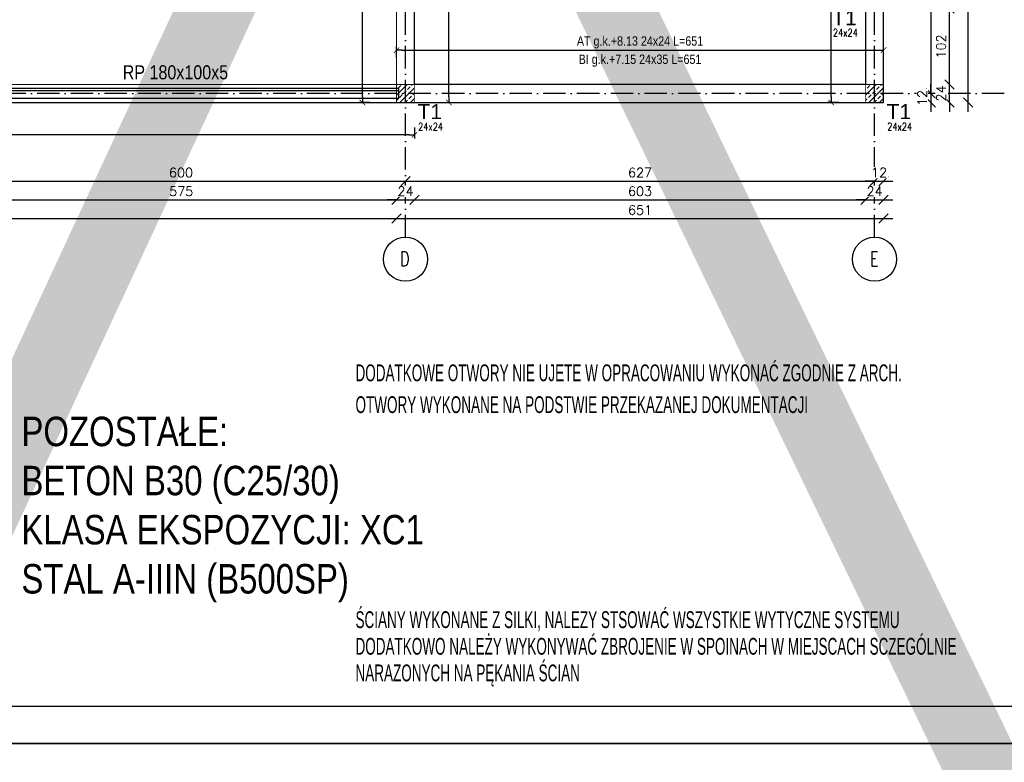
# Model space of a CAD drawing. Header units: millimetres. Extents: x -175722 to -110961, y 52375 to 104640.
# Tile 18 of 146: x -155711 to -154395, y 71110 to 72102. Entities that reach past the tile are written whole.
import ezdxf

# ---------------------------------------------------------------- set-up
doc = ezdxf.new("R2010")
doc.units = ezdxf.units.MM
doc.linetypes.add('ACAD_ISO10W100', pattern=[18, 12, -3, 0, -3])
for name, color, linetype in [('1', 7, 'Continuous'), ('_R - RAMKI', 7, 'Continuous'), ('AS_Balustrady', 53, 'Continuous'), ('AS_Belki', 145, 'Continuous'), ('BA_txg', 3, 'Continuous'), ('H', 8, 'Continuous'), ('OSIE', 4, 'ACAD_ISO10W100')]:
    doc.layers.add(name, color=color, linetype=linetype)
doc.layers.add('A_KONSTRUKCJA', color=170, linetype='Continuous', lineweight=30)
doc.layers.add('K-Opisy', color=3, linetype='Continuous', lineweight=13)
doc.styles.add('Arial', font='arial.ttf', dxfattribs={"height": 90})
doc.styles.add('e-cad_3', font='simplex.shx', dxfattribs={"width": 0.8})
doc.styles.add('ROMANS', font='romans')
doc.styles.add('STYL_R', font='arial.ttf')
doc.styles.add('TAB_Arial_bold', font='arialbd.ttf')
doc.styles.add('Technic', font='technic_.ttf')
doc.dimstyles.new('Architektoniczny200', dxfattribs={"dimscale": 5, "dimtxt": 2.5, "dimasz": 1.5, "dimexe": 1, "dimexo": 2, "dimgap": 0, "dimtad": 0, "dimdec": 1, "dimzin": 9, "dimtxsty": 'Technic', "dimblk": 'Architectural', "dimcen": 1, "dimclrt": 7, "dimaunit": 1, "dimadec": 0, "dimazin": 0, "dimtfac": 1, "dimtdec": 1, "dimtix": 1, "dimtmove": 2, "dimatfit": 3, "dimldrblk": 'DOT', "dimfxl": 0, "dimtvp": 0.769231, "dimtolj": 1, "dimarcsym": 0})
doc.dimstyles.new('AS_DIM_STYLE1', dxfattribs={"dimscale": 5, "dimtxt": 2.5, "dimasz": 1, "dimexe": 1.25, "dimexo": 2, "dimgap": 1, "dimtad": 1, "dimdec": 0, "dimdsep": 46, "dimtxsty": 'ROMANS', "dimblk": 'OBLIQUE', "dimcen": 0, "dimdle": 1, "dimclrd": 8, "dimclre": 8, "dimclrt": 9, "dimadec": 0, "dimazin": 0, "dimtfac": 1, "dimtdec": 0, "dimtmove": 1, "dimatfit": 3, "dimldrblk": 'CLOSEDBLANK', "dimfxl": 0, "dimtolj": 1, "dimtzin": 0, "dimarcsym": 0})

# ---------------------------------------------------------------- blocks, each defined once
blk = doc.blocks.new('d2')
at = {"layer": 'AS_Belki', "linetype": 'Continuous', "ltscale": 0.25}
for p, q in [((-172546.4, 79931.3), (-173128.4, 79931.3)), ((-172546.4, 79928.2), (-173128.4, 79928.2)), ((-172546.4, 79928.2), (-172546.4, 79931.3)), ((-172546.4, 79918.4), (-172546.4, 79928.2)), ((-173128.4, 79918.4), (-172546.4, 79918.4))]:
    blk.add_line(p, q, dxfattribs=at)
blk = doc.blocks.new('Architectural')
blk.add_line((-1, 0), (0, 0))
at = {"color": 7, "linetype": 'ByBlock', "const_width": 0.15}
blk.add_lwpolyline([(-0.5, -0.5), (0.5, 0.5)], dxfattribs=at)
blk = doc.blocks.new('*D46')
at = {"layer": 'AS_Balustrady', "color": 0, "linetype": 'Continuous', "lineweight": -2, "ltscale": 0.25, "transparency": 16777216}
for p, q in [((-154616.1, 73742.8), (-154631.1, 73742.8)), ((-154626.1, 71999.3), (-154626.1, 73735.3)), ((-154616.1, 71991.8), (-154631.1, 71991.8))]:
    blk.add_line(p, q, dxfattribs=at)
at = {"layer": 'Defpoints', "color": 0, "linetype": 'Continuous', "ltscale": 0.25, "transparency": 16777216}
for p in [(-154626.1, 73742.8), (-154556.1, 73742.8), (-154556.1, 71991.8)]:
    blk.add_point(p, dxfattribs=at)
at = {"layer": 'AS_Balustrady', "color": 0, "linetype": 'Continuous', "lineweight": -2, "ltscale": 0.25, "transparency": 16777216, "xscale": 7.5, "yscale": 7.5, "zscale": 7.5}
for p, rotation in [((-154626.1, 73742.8), 90), ((-154626.1, 71991.8), 270)]:
    blk.add_blockref('Architectural', p, dxfattribs=dict(at, rotation=rotation))
at = {"layer": 'AS_Balustrady', "color": 7, "linetype": 'Continuous', "ltscale": 0.25, "transparency": 16777216, "insert": (-154645.8, 72900.8), "char_height": 12.5, "attachment_point": 5, "rotation": 90, "style": 'Technic'}
blk.add_mtext('\\A1;BI g.k.+7.15 24x35 L=1751', dxfattribs=at)
blk = doc.blocks.new('_Dot')
at = {"color": 0, "linetype": 'ByBlock', "lineweight": -2}
blk.add_line((-0.5, 0), (-1, 0), dxfattribs=at)
at = {"color": 0, "linetype": 'ByBlock', "const_width": 0.5}
blk.add_lwpolyline([(-0.25, 0, 1), (0.25, 0, 1)], format="xyb", close=True, dxfattribs=at)
blk = doc.blocks.new('*D36')
at = {"layer": 'AS_Balustrady', "color": 0, "linetype": 'Continuous', "lineweight": -2, "ltscale": 0.25, "transparency": 16777216}
for p, q in [((-155147.1, 73742.8), (-155132.1, 73742.8)), ((-155137.1, 71999.3), (-155137.1, 73735.3)), ((-155147.1, 71991.8), (-155132.1, 71991.8))]:
    blk.add_line(p, q, dxfattribs=at)
at = {"layer": 'Defpoints', "color": 0, "linetype": 'Continuous', "ltscale": 0.25, "transparency": 16777216}
for p in [(-155207.1, 73742.8), (-155137.1, 73742.8), (-155207.1, 71991.8)]:
    blk.add_point(p, dxfattribs=at)
at = {"layer": 'AS_Balustrady', "color": 0, "linetype": 'Continuous', "lineweight": -2, "ltscale": 0.25, "transparency": 16777216, "xscale": 7.5, "yscale": 7.5, "zscale": 7.5}
for p, rotation in [((-155137.1, 73742.8), 90), ((-155137.1, 71991.8), 270)]:
    blk.add_blockref('Architectural', p, dxfattribs=dict(at, rotation=rotation))
at = {"layer": 'AS_Balustrady', "color": 7, "linetype": 'Continuous', "ltscale": 0.25, "transparency": 16777216, "insert": (-155117.4, 72900.8), "char_height": 12.5, "attachment_point": 5, "rotation": 90, "style": 'Technic'}
blk.add_mtext('\\A1;BI g.k.+7.15 24x35 L=1751', dxfattribs=at)
blk = doc.blocks.new('*D38')
at = {"layer": 'AS_Balustrady', "color": 0, "linetype": 'Continuous', "lineweight": -2, "ltscale": 0.25, "transparency": 16777216}
for p, q in [((-155207.1, 72051.8), (-155207.1, 72066.8)), ((-154556.1, 72051.8), (-154556.1, 72066.8)), ((-155199.6, 72061.8), (-154563.6, 72061.8))]:
    blk.add_line(p, q, dxfattribs=at)
at = {"layer": 'Defpoints', "color": 0, "linetype": 'Continuous', "ltscale": 0.25, "transparency": 16777216}
for p in [(-154556.1, 72061.8), (-155207.1, 71991.8), (-154556.1, 71991.8)]:
    blk.add_point(p, dxfattribs=at)
at = {"layer": 'AS_Balustrady', "color": 0, "linetype": 'Continuous', "lineweight": -2, "ltscale": 0.25, "transparency": 16777216, "xscale": 7.5, "yscale": 7.5, "zscale": 7.5, "rotation": 180}
blk.add_blockref('Architectural', (-155207.1, 72061.8), dxfattribs=at)
at = {"layer": 'AS_Balustrady', "color": 0, "linetype": 'Continuous', "lineweight": -2, "ltscale": 0.25, "transparency": 16777216, "xscale": 7.5, "yscale": 7.5, "zscale": 7.5}
blk.add_blockref('Architectural', (-154556.1, 72061.8), dxfattribs=at)
at = {"layer": 'AS_Balustrady', "color": 7, "linetype": 'Continuous', "ltscale": 0.25, "transparency": 16777216, "insert": (-154881.6, 72047.7), "char_height": 12.5, "attachment_point": 5, "style": 'Technic'}
blk.add_mtext('\\A1;BI g.k.+7.15 24x35 L=651', dxfattribs=at)
blk = doc.blocks.new('_Oblique')
at = {"color": 0, "linetype": 'ByBlock', "lineweight": -2}
blk.add_line((-0.5, -0.5), (0.5, 0.5), dxfattribs=at)
blk = doc.blocks.new('*D116')
at = {"layer": '_R - RAMKI', "color": 8, "lineweight": -2, "transparency": 16777216}
blk.add_line((-157019.6, 71836.8), (-155194.6, 71836.8), dxfattribs=at)
at = {"layer": 'Defpoints', "color": 0, "transparency": 16777216}
for p in [(-157007.1, 71991.8), (-155207.1, 71991.8), (-155207.1, 71836.8)]:
    blk.add_point(p, dxfattribs=at)
at = {"layer": '_R - RAMKI', "color": 8, "lineweight": -2, "transparency": 16777216, "xscale": 12.5, "yscale": 12.5, "zscale": 12.5, "rotation": 180}
blk.add_blockref('_Oblique', (-157007.1, 71836.8), dxfattribs=at)
at = {"layer": '_R - RAMKI', "color": 8, "lineweight": -2, "transparency": 16777216, "xscale": 12.5, "yscale": 12.5, "zscale": 12.5}
blk.add_blockref('_Oblique', (-155207.1, 71836.8), dxfattribs=at)
at = {"layer": '_R - RAMKI', "color": 9, "transparency": 16777216, "insert": (-156107.1, 71848.1), "char_height": 12.5, "attachment_point": 5, "style": 'ROMANS', "bg_fill": 3, "box_fill_scale": 1.1, "bg_fill_color": 256, "bg_fill_true_color": 13158600, "bg_fill_transparency": 0}
blk.add_mtext('\\A1;1800', dxfattribs=at)
blk = doc.blocks.new('_ClosedBlank')
at = {"color": 0, "linetype": 'ByBlock', "lineweight": -2}
for p, q in [((-1, 0.17), (0, 0)), ((-1, 0.17), (-1, -0.17)), ((0, 0), (-1, -0.17))]:
    blk.add_line(p, q, dxfattribs=at)
blk = doc.blocks.new('*D117')
at = {"layer": '_R - RAMKI', "color": 8, "lineweight": -2, "transparency": 16777216}
blk.add_line((-155219.6, 71836.8), (-154543.6, 71836.8), dxfattribs=at)
at = {"layer": 'Defpoints', "color": 0, "transparency": 16777216}
for p in [(-155207.1, 71991.8), (-154556.1, 71991.8), (-154556.1, 71836.8)]:
    blk.add_point(p, dxfattribs=at)
at = {"layer": '_R - RAMKI', "color": 8, "lineweight": -2, "transparency": 16777216, "xscale": 12.5, "yscale": 12.5, "zscale": 12.5, "rotation": 180}
blk.add_blockref('_Oblique', (-155207.1, 71836.8), dxfattribs=at)
at = {"layer": '_R - RAMKI', "color": 8, "lineweight": -2, "transparency": 16777216, "xscale": 12.5, "yscale": 12.5, "zscale": 12.5}
blk.add_blockref('_Oblique', (-154556.1, 71836.8), dxfattribs=at)
at = {"layer": '_R - RAMKI', "color": 9, "transparency": 16777216, "insert": (-154881.6, 71848.1), "char_height": 12.5, "attachment_point": 5, "style": 'ROMANS', "bg_fill": 3, "box_fill_scale": 1.1, "bg_fill_color": 256, "bg_fill_true_color": 13158600, "bg_fill_transparency": 0}
blk.add_mtext('\\A1;651', dxfattribs=at)
blk = doc.blocks.new('*D123')
at = {"layer": '_R - RAMKI', "color": 8, "lineweight": -2, "transparency": 16777216}
blk.add_line((-155795.1, 71861.8), (-155194.6, 71861.8), dxfattribs=at)
at = {"layer": 'Defpoints', "color": 0, "transparency": 16777216}
for p in [(-155782.6, 71991.8), (-155207.1, 71991.8), (-155207.1, 71861.8)]:
    blk.add_point(p, dxfattribs=at)
at = {"layer": '_R - RAMKI', "color": 8, "lineweight": -2, "transparency": 16777216, "xscale": 12.5, "yscale": 12.5, "zscale": 12.5, "rotation": 180}
blk.add_blockref('_Oblique', (-155782.6, 71861.8), dxfattribs=at)
at = {"layer": '_R - RAMKI', "color": 8, "lineweight": -2, "transparency": 16777216, "xscale": 12.5, "yscale": 12.5, "zscale": 12.5}
blk.add_blockref('_Oblique', (-155207.1, 71861.8), dxfattribs=at)
at = {"layer": '_R - RAMKI', "color": 9, "transparency": 16777216, "insert": (-155494.8, 71873.1), "char_height": 12.5, "attachment_point": 5, "style": 'ROMANS', "bg_fill": 3, "box_fill_scale": 1.1, "bg_fill_color": 256, "bg_fill_true_color": 13158600, "bg_fill_transparency": 0}
blk.add_mtext('\\A1;575', dxfattribs=at)
blk = doc.blocks.new('*D124')
at = {"layer": '_R - RAMKI', "color": 8, "lineweight": -2, "transparency": 16777216}
for p, q in [((-155207.1, 71861.8), (-155219.6, 71861.8)), ((-155207.1, 71861.8), (-155183.1, 71861.8)), ((-155183.1, 71861.8), (-155170.6, 71861.8))]:
    blk.add_line(p, q, dxfattribs=at)
at = {"layer": 'Defpoints', "color": 0, "transparency": 16777216}
for p in [(-155207.1, 71991.8), (-155183.1, 71991.8)]:
    blk.add_point(p, dxfattribs=at)
at = {"layer": '_R - RAMKI', "color": 8, "lineweight": -2, "transparency": 16777216, "xscale": 12.5, "yscale": 12.5, "zscale": 12.5}
blk.add_blockref('_Oblique', (-155207.1, 71861.8), dxfattribs=at)
at = {"layer": '_R - RAMKI', "color": 8, "lineweight": -2, "transparency": 16777216, "xscale": 12.5, "yscale": 12.5, "zscale": 12.5, "rotation": 180}
blk.add_blockref('_Oblique', (-155183.1, 71861.8), dxfattribs=at)
at = {"layer": '_R - RAMKI', "color": 9, "transparency": 16777216, "insert": (-155195.1, 71873.1), "char_height": 12.5, "attachment_point": 5, "style": 'ROMANS', "bg_fill": 3, "box_fill_scale": 1.1, "bg_fill_color": 256, "bg_fill_true_color": 13158600, "bg_fill_transparency": 0}
blk.add_mtext('\\A1;24', dxfattribs=at)
at = {"layer": 'Defpoints', "color": 0, "transparency": 16777216}
blk.add_point((-155183.1, 71861.8), dxfattribs=at)
blk = doc.blocks.new('*D125')
at = {"layer": '_R - RAMKI', "color": 8, "lineweight": -2, "transparency": 16777216}
blk.add_line((-155195.6, 71861.8), (-154567.6, 71861.8), dxfattribs=at)
at = {"layer": 'Defpoints', "color": 0, "transparency": 16777216}
for p in [(-155183.1, 71991.8), (-154580.1, 71991.8), (-154580.1, 71861.8)]:
    blk.add_point(p, dxfattribs=at)
at = {"layer": '_R - RAMKI', "color": 8, "lineweight": -2, "transparency": 16777216, "xscale": 12.5, "yscale": 12.5, "zscale": 12.5, "rotation": 180}
blk.add_blockref('_Oblique', (-155183.1, 71861.8), dxfattribs=at)
at = {"layer": '_R - RAMKI', "color": 8, "lineweight": -2, "transparency": 16777216, "xscale": 12.5, "yscale": 12.5, "zscale": 12.5}
blk.add_blockref('_Oblique', (-154580.1, 71861.8), dxfattribs=at)
at = {"layer": '_R - RAMKI', "color": 9, "transparency": 16777216, "insert": (-154881.6, 71873.1), "char_height": 12.5, "attachment_point": 5, "style": 'ROMANS', "bg_fill": 3, "box_fill_scale": 1.1, "bg_fill_color": 256, "bg_fill_true_color": 13158600, "bg_fill_transparency": 0}
blk.add_mtext('\\A1;603', dxfattribs=at)
blk = doc.blocks.new('*D126')
at = {"layer": '_R - RAMKI', "color": 8, "lineweight": -2, "transparency": 16777216}
for p, q in [((-154580.1, 71861.8), (-154592.6, 71861.8)), ((-154580.1, 71861.8), (-154556.1, 71861.8)), ((-154556.1, 71861.8), (-154543.6, 71861.8))]:
    blk.add_line(p, q, dxfattribs=at)
at = {"layer": 'Defpoints', "color": 0, "transparency": 16777216}
for p in [(-154580.1, 71991.8), (-154556.1, 71991.8)]:
    blk.add_point(p, dxfattribs=at)
at = {"layer": '_R - RAMKI', "color": 8, "lineweight": -2, "transparency": 16777216, "xscale": 12.5, "yscale": 12.5, "zscale": 12.5}
blk.add_blockref('_Oblique', (-154580.1, 71861.8), dxfattribs=at)
at = {"layer": '_R - RAMKI', "color": 8, "lineweight": -2, "transparency": 16777216, "xscale": 12.5, "yscale": 12.5, "zscale": 12.5, "rotation": 180}
blk.add_blockref('_Oblique', (-154556.1, 71861.8), dxfattribs=at)
at = {"layer": '_R - RAMKI', "color": 9, "transparency": 16777216, "insert": (-154568.1, 71873.1), "char_height": 12.5, "attachment_point": 5, "style": 'ROMANS', "bg_fill": 3, "box_fill_scale": 1.1, "bg_fill_color": 256, "bg_fill_true_color": 13158600, "bg_fill_transparency": 0}
blk.add_mtext('\\A1;24', dxfattribs=at)
at = {"layer": 'Defpoints', "color": 0, "transparency": 16777216}
blk.add_point((-154556.1, 71861.8), dxfattribs=at)
blk = doc.blocks.new('*D130')
at = {"layer": '_R - RAMKI', "color": 8, "lineweight": -2, "transparency": 16777216}
blk.add_line((-155807.6, 71886.8), (-155182.6, 71886.8), dxfattribs=at)
at = {"layer": 'Defpoints', "color": 0, "transparency": 16777216}
for p in [(-155795.1, 72003.8), (-155195.1, 72003.8), (-155195.1, 71886.8)]:
    blk.add_point(p, dxfattribs=at)
at = {"layer": '_R - RAMKI', "color": 8, "lineweight": -2, "transparency": 16777216, "xscale": 12.5, "yscale": 12.5, "zscale": 12.5, "rotation": 180}
blk.add_blockref('_Oblique', (-155795.1, 71886.8), dxfattribs=at)
at = {"layer": '_R - RAMKI', "color": 8, "lineweight": -2, "transparency": 16777216, "xscale": 12.5, "yscale": 12.5, "zscale": 12.5}
blk.add_blockref('_Oblique', (-155195.1, 71886.8), dxfattribs=at)
at = {"layer": '_R - RAMKI', "color": 9, "transparency": 16777216, "insert": (-155495.1, 71898.1), "char_height": 12.5, "attachment_point": 5, "style": 'ROMANS', "bg_fill": 3, "box_fill_scale": 1.1, "bg_fill_color": 256, "bg_fill_true_color": 13158600, "bg_fill_transparency": 0}
blk.add_mtext('\\A1;600', dxfattribs=at)
blk = doc.blocks.new('*D131')
at = {"layer": '_R - RAMKI', "color": 8, "lineweight": -2, "transparency": 16777216}
blk.add_line((-155207.6, 71886.8), (-154555.6, 71886.8), dxfattribs=at)
at = {"layer": 'Defpoints', "color": 0, "transparency": 16777216}
for p in [(-155195.1, 72003.8), (-154568.1, 72003.8), (-154568.1, 71886.8)]:
    blk.add_point(p, dxfattribs=at)
at = {"layer": '_R - RAMKI', "color": 8, "lineweight": -2, "transparency": 16777216, "xscale": 12.5, "yscale": 12.5, "zscale": 12.5, "rotation": 180}
blk.add_blockref('_Oblique', (-155195.1, 71886.8), dxfattribs=at)
at = {"layer": '_R - RAMKI', "color": 8, "lineweight": -2, "transparency": 16777216, "xscale": 12.5, "yscale": 12.5, "zscale": 12.5}
blk.add_blockref('_Oblique', (-154568.1, 71886.8), dxfattribs=at)
at = {"layer": '_R - RAMKI', "color": 9, "transparency": 16777216, "insert": (-154881.6, 71898.1), "char_height": 12.5, "attachment_point": 5, "style": 'ROMANS', "bg_fill": 3, "box_fill_scale": 1.1, "bg_fill_color": 256, "bg_fill_true_color": 13158600, "bg_fill_transparency": 0}
blk.add_mtext('\\A1;627', dxfattribs=at)
blk = doc.blocks.new('*D132')
at = {"layer": '_R - RAMKI', "color": 8, "lineweight": -2, "transparency": 16777216}
for p, q in [((-154568.1, 71886.8), (-154580.6, 71886.8)), ((-154568.1, 71886.8), (-154556.1, 71886.8)), ((-154556.1, 71886.8), (-154543.6, 71886.8))]:
    blk.add_line(p, q, dxfattribs=at)
at = {"layer": 'Defpoints', "color": 0, "transparency": 16777216}
for p in [(-154568.1, 72003.8), (-154556.1, 71991.8)]:
    blk.add_point(p, dxfattribs=at)
at = {"layer": '_R - RAMKI', "color": 8, "lineweight": -2, "transparency": 16777216, "xscale": 12.5, "yscale": 12.5, "zscale": 12.5}
blk.add_blockref('_Oblique', (-154568.1, 71886.8), dxfattribs=at)
at = {"layer": '_R - RAMKI', "color": 8, "lineweight": -2, "transparency": 16777216, "xscale": 12.5, "yscale": 12.5, "zscale": 12.5, "rotation": 180}
blk.add_blockref('_Oblique', (-154556.1, 71886.8), dxfattribs=at)
at = {"layer": '_R - RAMKI', "color": 9, "transparency": 16777216, "insert": (-154562.1, 71898.1), "char_height": 12.5, "attachment_point": 5, "style": 'ROMANS', "bg_fill": 3, "box_fill_scale": 1.1, "bg_fill_color": 256, "bg_fill_true_color": 13158600, "bg_fill_transparency": 0}
blk.add_mtext('\\A1;12', dxfattribs=at)
at = {"layer": 'Defpoints', "color": 0, "transparency": 16777216}
blk.add_point((-154556.1, 71886.8), dxfattribs=at)
blk = doc.blocks.new('*D133')
at = {"layer": '_R - RAMKI', "color": 8, "lineweight": -2, "transparency": 16777216}
blk.add_line((-154443.1, 71979.3), (-154443.1, 73755.3), dxfattribs=at)
at = {"layer": 'Defpoints', "color": 0, "transparency": 16777216}
for p in [(-154556.1, 73742.8), (-154443.1, 73742.8), (-154556.1, 71991.8)]:
    blk.add_point(p, dxfattribs=at)
at = {"layer": '_R - RAMKI', "color": 8, "lineweight": -2, "transparency": 16777216, "xscale": 12.5, "yscale": 12.5, "zscale": 12.5}
for p, rotation in [((-154443.1, 73742.8), 90), ((-154443.1, 71991.8), 270)]:
    blk.add_blockref('_Oblique', p, dxfattribs=dict(at, rotation=rotation))
at = {"layer": '_R - RAMKI', "color": 9, "transparency": 16777216, "insert": (-154454.3, 72867.3), "char_height": 12.5, "attachment_point": 5, "rotation": 90, "style": 'ROMANS', "bg_fill": 3, "box_fill_scale": 1.1, "bg_fill_color": 256, "bg_fill_true_color": 13158600, "bg_fill_transparency": 0}
blk.add_mtext('\\A1;1751', dxfattribs=at)
blk = doc.blocks.new('*D134')
at = {"layer": '_R - RAMKI', "color": 8, "lineweight": -2, "transparency": 16777216}
for p, q in [((-154468.1, 72015.8), (-154468.1, 72028.3)), ((-154468.1, 71991.8), (-154468.1, 72015.8)), ((-154468.1, 71991.8), (-154468.1, 71979.3))]:
    blk.add_line(p, q, dxfattribs=at)
at = {"layer": 'Defpoints', "color": 0, "transparency": 16777216}
for p in [(-154556.1, 72015.8), (-154556.1, 71991.8)]:
    blk.add_point(p, dxfattribs=at)
at = {"layer": '_R - RAMKI', "color": 8, "lineweight": -2, "transparency": 16777216, "xscale": 12.5, "yscale": 12.5, "zscale": 12.5}
for p, rotation in [((-154468.1, 72015.8), 270), ((-154468.1, 71991.8), 90)]:
    blk.add_blockref('_Oblique', p, dxfattribs=dict(at, rotation=rotation))
at = {"layer": '_R - RAMKI', "color": 9, "transparency": 16777216, "insert": (-154479.3, 72003.8), "char_height": 12.5, "attachment_point": 5, "rotation": 90, "style": 'ROMANS', "bg_fill": 3, "box_fill_scale": 1.1, "bg_fill_color": 256, "bg_fill_true_color": 13158600, "bg_fill_transparency": 0}
blk.add_mtext('\\A1;24', dxfattribs=at)
at = {"layer": 'Defpoints', "color": 0, "transparency": 16777216}
blk.add_point((-154468.1, 72015.8), dxfattribs=at)
blk = doc.blocks.new('*D135')
at = {"layer": '_R - RAMKI', "color": 8, "lineweight": -2, "transparency": 16777216}
blk.add_line((-154468.1, 72003.3), (-154468.1, 72129.8), dxfattribs=at)
at = {"layer": 'Defpoints', "color": 0, "transparency": 16777216}
for p in [(-154556.1, 72117.3), (-154468.1, 72117.3), (-154556.1, 72015.8)]:
    blk.add_point(p, dxfattribs=at)
at = {"layer": '_R - RAMKI', "color": 8, "lineweight": -2, "transparency": 16777216, "xscale": 12.5, "yscale": 12.5, "zscale": 12.5}
for p, rotation in [((-154468.1, 72117.3), 90), ((-154468.1, 72015.8), 270)]:
    blk.add_blockref('_Oblique', p, dxfattribs=dict(at, rotation=rotation))
at = {"layer": '_R - RAMKI', "color": 9, "transparency": 16777216, "insert": (-154479.3, 72066.6), "char_height": 12.5, "attachment_point": 5, "rotation": 90, "style": 'ROMANS', "bg_fill": 3, "box_fill_scale": 1.1, "bg_fill_color": 256, "bg_fill_true_color": 13158600, "bg_fill_transparency": 0}
blk.add_mtext('\\A1;102', dxfattribs=at)
blk = doc.blocks.new('*D154')
at = {"layer": '_R - RAMKI', "color": 8, "lineweight": -2, "transparency": 16777216}
blk.add_line((-154493.1, 72592), (-154493.1, 71991.3), dxfattribs=at)
at = {"layer": 'Defpoints', "color": 0, "transparency": 16777216}
for p in [(-154568.1, 72579.5), (-154568.1, 72003.8), (-154493.1, 72003.8)]:
    blk.add_point(p, dxfattribs=at)
at = {"layer": '_R - RAMKI', "color": 8, "lineweight": -2, "transparency": 16777216, "xscale": 12.5, "yscale": 12.5, "zscale": 12.5}
for p, rotation in [((-154493.1, 72579.5), 90), ((-154493.1, 72003.8), 270)]:
    blk.add_blockref('_Oblique', p, dxfattribs=dict(at, rotation=rotation))
at = {"layer": '_R - RAMKI', "color": 9, "transparency": 16777216, "insert": (-154504.3, 72291.7), "char_height": 12.5, "attachment_point": 5, "rotation": 90, "style": 'ROMANS', "bg_fill": 3, "box_fill_scale": 1.1, "bg_fill_color": 256, "bg_fill_true_color": 13158600, "bg_fill_transparency": 0}
blk.add_mtext('\\A1;576', dxfattribs=at)
blk = doc.blocks.new('*D155')
at = {"layer": '_R - RAMKI', "color": 8, "lineweight": -2, "transparency": 16777216}
for p, q in [((-154493.1, 72003.8), (-154493.1, 72016.3)), ((-154493.1, 72003.8), (-154493.1, 71991.8)), ((-154493.1, 71991.8), (-154493.1, 71979.3))]:
    blk.add_line(p, q, dxfattribs=at)
at = {"layer": 'Defpoints', "color": 0, "transparency": 16777216}
for p in [(-154568.1, 72003.8), (-154556.1, 71991.8)]:
    blk.add_point(p, dxfattribs=at)
at = {"layer": '_R - RAMKI', "color": 8, "lineweight": -2, "transparency": 16777216, "xscale": 12.5, "yscale": 12.5, "zscale": 12.5}
for p, rotation in [((-154493.1, 72003.8), 270), ((-154493.1, 71991.8), 90)]:
    blk.add_blockref('_Oblique', p, dxfattribs=dict(at, rotation=rotation))
at = {"layer": '_R - RAMKI', "color": 9, "transparency": 16777216, "insert": (-154504.3, 71997.8), "char_height": 12.5, "attachment_point": 5, "rotation": 90, "style": 'ROMANS', "bg_fill": 3, "box_fill_scale": 1.1, "bg_fill_color": 256, "bg_fill_true_color": 13158600, "bg_fill_transparency": 0}
blk.add_mtext('\\A1;12', dxfattribs=at)
at = {"layer": 'Defpoints', "color": 0, "transparency": 16777216}
blk.add_point((-154493.1, 71991.8), dxfattribs=at)
blk = doc.blocks.new('*D156')
at = {"layer": 'AS_Balustrady', "color": 0, "linetype": 'Continuous', "lineweight": -2, "ltscale": 0.25, "transparency": 16777216}
for p, q in [((-157007.1, 71958.6), (-157007.1, 71943.6)), ((-155190.6, 71948.6), (-156999.6, 71948.6)), ((-155183.1, 71958.6), (-155183.1, 71943.6))]:
    blk.add_line(p, q, dxfattribs=at)
at = {"layer": 'Defpoints', "color": 0, "linetype": 'Continuous', "ltscale": 0.25, "transparency": 16777216}
for p in [(-157007.1, 72018.6), (-155183.1, 72018.6), (-157007.1, 71948.6)]:
    blk.add_point(p, dxfattribs=at)
at = {"layer": 'AS_Balustrady', "color": 0, "linetype": 'Continuous', "lineweight": -2, "ltscale": 0.25, "transparency": 16777216, "xscale": 7.5, "yscale": 7.5, "zscale": 7.5, "rotation": 180}
blk.add_blockref('Architectural', (-157007.1, 71948.6), dxfattribs=at)
at = {"layer": 'AS_Balustrady', "color": 0, "linetype": 'Continuous', "lineweight": -2, "ltscale": 0.25, "transparency": 16777216, "xscale": 7.5, "yscale": 7.5, "zscale": 7.5}
blk.add_blockref('Architectural', (-155183.1, 71948.6), dxfattribs=at)
at = {"layer": 'AS_Balustrady', "color": 7, "linetype": 'Continuous', "ltscale": 0.25, "transparency": 16777216, "insert": (-156088.8, 71962.7), "char_height": 12.5, "attachment_point": 5, "style": 'Technic'}
blk.add_mtext('\\A1;BI g.k.+3.50 24x35 L=1824', dxfattribs=at)
blk = doc.blocks.new('*D159')
at = {"layer": 'AS_Balustrady', "color": 0, "linetype": 'Continuous', "lineweight": -2, "ltscale": 0.25, "transparency": 16777216}
for p, q in [((-155242.6, 73742.9), (-155257.6, 73742.9)), ((-155252.6, 71999.3), (-155252.6, 73735.4)), ((-155242.6, 71991.8), (-155257.6, 71991.8))]:
    blk.add_line(p, q, dxfattribs=at)
at = {"layer": 'Defpoints', "color": 0, "linetype": 'Continuous', "ltscale": 0.25, "transparency": 16777216}
for p in [(-155252.6, 73742.9), (-155182.6, 73742.9), (-155182.6, 71991.8)]:
    blk.add_point(p, dxfattribs=at)
at = {"layer": 'AS_Balustrady', "color": 0, "linetype": 'Continuous', "lineweight": -2, "ltscale": 0.25, "transparency": 16777216, "xscale": 7.5, "yscale": 7.5, "zscale": 7.5}
for p, rotation in [((-155252.6, 73742.9), 90), ((-155252.6, 71991.8), 270)]:
    blk.add_blockref('Architectural', p, dxfattribs=dict(at, rotation=rotation))
at = {"layer": 'AS_Balustrady', "color": 7, "linetype": 'Continuous', "ltscale": 0.25, "transparency": 16777216, "insert": (-155272.3, 72900.8), "char_height": 12.5, "attachment_point": 5, "rotation": 90, "style": 'Technic'}
blk.add_mtext('\\A1;BI g.k.od+5.97 do+7.51(w kalenicy) 24x35 L=1751', dxfattribs=at)

msp = doc.modelspace()

# ---------------------------------------------------------------- hatches: boundary and pattern name
at = {"layer": 'AS_Balustrady', "linetype": 'Continuous', "ltscale": 0.25}
h = msp.add_hatch(dxfattribs=at)
h.set_pattern_fill('ANSI33', color=256, scale=40, style=0)
h.set_pattern_definition([(45, (-166539.794, 93223.999), (-7.071068, 7.071068), []), (45, (-166532.723, 93223.999), (-7.071068, 7.071068), [5, -2.5])])
h.paths.add_polyline_path([(-155207.08858, 72015.83432), (-155183.08858, 72015.83432), (-155183.08858, 71991.83432), (-155207.08858, 71991.83432)])
h = msp.add_hatch(dxfattribs=at)
h.set_pattern_fill('ANSI33', color=256, scale=40, style=0)
h.set_pattern_definition([(45, (-165912.794, 93223.999), (-7.071068, 7.071068), []), (45, (-165905.723, 93223.999), (-7.071068, 7.071068), [5, -2.5])])
h.paths.add_polyline_path([(-154580.08858, 72015.83432), (-154556.08858, 72015.83432), (-154556.08858, 71991.83432), (-154580.08858, 71991.83432)])

# ---------------------------------------------------------------- linework, layer by layer
at = {"color": 8}
msp.add_lwpolyline([(-155171.58858, 73718.83432), (-155171.58858, 73742.83432), (-157007.08858, 73742.83432), (-157007.08858, 71991.83432), (-154556.08858, 71991.83432), (-154556.08858, 72141.33432), (-154580.08858, 72141.33432), (-154580.08858, 72015.83432), (-155183.08858, 72015.83432), (-155183.08858, 73381.83432), (-155171.58858, 73381.83432), (-155171.58858, 73405.83432), (-155183.08858, 73405.83432), (-155183.08858, 73718.83432), (-155171.58858, 73718.83432)], dxfattribs=at)
at = {"layer": '1', "color": 32}
for points in [[(-157309.65197, 71135.05579), (-153109.65197, 71135.05579), (-153109.65197, 74105.05579), (-157309.65197, 74105.05579)], [(-157259.65197, 71185.05579), (-153159.65197, 71185.05579), (-153159.65197, 74055.05579), (-157259.65197, 74055.05579)], [(-157309.65197, 68165.05579), (-153109.65197, 68165.05579), (-153109.65197, 71135.05579), (-157309.65197, 71135.05579)]]:
    msp.add_lwpolyline(points, close=True, dxfattribs=at)
at = {"layer": 'A_KONSTRUKCJA', "color": 1, "const_width": 1}
msp.add_lwpolyline([(-155207.08858, 73742.83432), (-157007.08858, 73742.83432), (-157007.08858, 71991.83432), (-155207.08858, 71991.83432)], dxfattribs=at)
for points in [[(-154556.08858, 71991.83432), (-155207.08858, 71991.83432), (-155207.08858, 73742.83432), (-154556.08858, 73742.83432)], [(-155207.08858, 72015.83432), (-156983.08858, 72015.83432), (-156983.08858, 73718.83432), (-155207.08858, 73718.83432)]]:
    msp.add_lwpolyline(points, close=True, dxfattribs=at)
at = {"layer": 'AS_Balustrady', "linetype": 'Continuous', "ltscale": 0.25, "const_width": 1}
for points in [[(-155207.08858, 71991.83432), (-155183.08858, 71991.83432), (-155183.08858, 72015.83432), (-155207.08858, 72015.83432)], [(-154580.08858, 71991.83432), (-154556.08858, 71991.83432), (-154556.08858, 72015.83432), (-154580.08858, 72015.83432)]]:
    msp.add_lwpolyline(points, close=True, dxfattribs=at)
at = {"layer": 'H', "color": 142, "linetype": 'ByBlock', "ltscale": 0.1}
for centre in [(-155195.08858, 71782.37986), (-154568.08858, 71782.37986)]:
    msp.add_circle(centre, 29.45441, dxfattribs=at)
at = {"layer": 'OSIE', "ltscale": 2.5}
for p, q in [((-155195.08858, 71811.83427), (-155195.08858, 73922.83436)), ((-154568.08858, 71811.83427), (-154568.08858, 73922.83436)), ((-154394.71181, 72003.83432), (-157187.08858, 72003.83432))]:
    msp.add_line(p, q, dxfattribs=at)

# ---------------------------------------------------------------- block references
msp.add_blockref('d2', (17342.3453, -7920.94274))

# ---------------------------------------------------------------- texts
at = {"layer": 'AS_Balustrady', "linetype": 'Continuous', "ltscale": 0.25, "style": 'Arial'}
msp.add_text('T1', height=20, dxfattribs=at).set_placement((-154624.56238, 72095.06293))
at = {"layer": 'AS_Balustrady', "linetype": 'Continuous', "ltscale": 0.25, "style": 'e-cad_3', "width": 0.8}
msp.add_text('24x24', height=10, dxfattribs=at).set_placement((-154623.78238, 72080.06293))
at = {"layer": 'AS_Balustrady', "color": 7, "style": 'Technic'}
msp.add_text('RP 180x100x5', height=18.75, dxfattribs=at).set_placement((-155572.99079, 72022.76761))
at = {"layer": 'AS_Balustrady', "color": 7, "linetype": 'Continuous', "ltscale": 0.25, "insert": (-154881.58858, 72072.11337), "char_height": 12.5, "attachment_point": 5, "style": 'Technic'}
msp.add_mtext('\\A1;AT g.k.+8.13 24x24 L=651', dxfattribs=at)
at = {"layer": 'BA_txg', "width": 0.6}
for s, p in [('DODATKOWE OTWORY NIE UJETE W OPRACOWANIU WYKONAĆ ZGODNIE Z ARCH.', (-155261.87863, 71619.2564)), ('OTWORY WYKONANE NA PODSTWIE PRZEKAZANEJ DOKUMENTACJI', (-155261.87863, 71576.75869)), ('ŚCIANY WYKONANE Z SILKI, NALEZY STSOWAĆ WSZYSTKIE WYTYCZNE SYSTEMU', (-155261.87863, 71289.44741)), ('DODATKOWO NALEŻY WYKONYWAĆ ZBROJENIE W SPOINACH W MIEJSCACH SCZEGÓLNIE', (-155261.87863, 71253.85857)), ('NARAZONYCH NA PĘKANIA ŚCIAN', (-155261.87863, 71218.26974))]:
    msp.add_text(s, height=22.5, dxfattribs=at).set_placement(p)
at = {"layer": 'H', "color": 142, "linetype": 'ByBlock', "ltscale": 0.1, "char_height": 20, "width": 32.7021847, "attachment_point": 3, "style": 'TAB_Arial_bold'}
for s, insert in [('{\\Fromans|c238;\\W0.7;D}', (-155189.87336, 71792.85431)), ('{\\Fromans|c238;\\W0.7;E}', (-154562.87336, 71792.85431))]:
    msp.add_mtext(s, dxfattribs=dict(at, insert=insert))
at = {"layer": 'K-Opisy', "insert": (-155708.39821, 71637.55319), "char_height": 39.375, "width": 718.1924606, "attachment_point": 1, "style": 'STYL_R'}
msp.add_mtext('{\\fArial|b0|i0|c238|p34;\\W0.8;\\PPOZOSTAŁE:\\PBETON B30 (C25/30) \\PKLASA EKSPOZYCJI: XC1\\PSTAL A-IIIN (B500SP)}', dxfattribs=at)

# ---------------------------------------------------------------- dimensions: what is measured, and where the dimension line sits
at = {"layer": 'AS_Balustrady', "linetype": 'Continuous', "ltscale": 0.25}
for base, p1, p2, angle, picture, middle in [((-155137.09532, 73742.84709), (-155207.09575, 71991.83432), (-155207.09532, 73742.84709), 270, '*D36', (-155117.37099, 72900.7729)), ((-154626.08185, 73742.84709), (-154556.08142, 71991.83432), (-154556.08185, 73742.84709), 270, '*D46', (-154645.80618, 72900.7729)), ((-154556.08858, 72061.83528), (-155207.08858, 71991.83528), (-154556.08858, 71991.84709), 180, '*D38', (-154881.58858, 72047.73924))]:
    dim = msp.add_linear_dim(base=base, p1=p1, p2=p2, angle=angle, text='BI g.k.+7.15 24x35 L=<>', dimstyle='Architektoniczny200', dxfattribs=at)
    dim.commit()
    dim.dimension.update_dxf_attribs({"geometry": picture, "text_midpoint": middle, "dimtype": 160})

# ---------------------------------------------------------------- next in the draw order: dimensions: what is measured, and where the dimension line sits
at = {"layer": '_R - RAMKI'}
dim = msp.add_linear_dim(base=(-155207.08858, 71836.83428), p1=(-157007.08858, 71991.83433), p2=(-155207.08858, 71991.82253), dimstyle='AS_DIM_STYLE1', override={"dimscale": 12.5, "dimtxt": 1, "dimgap": 0.4, "dimse1": 1, "dimse2": 1, "dimtix": 1, "dimfxl": 10, "dimfxlon": 1}, dxfattribs=at)
dim.commit()
dim.dimension.update_dxf_attribs({"geometry": '*D116', "text_midpoint": (-156107.08858, 71848.08428)})

# ---------------------------------------------------------------- next in the draw order: dimensions: what is measured, and where the dimension line sits
dim = msp.add_linear_dim(base=(-154556.08185, 71836.83428), p1=(-155207.08858, 71991.82253), p2=(-154556.08185, 71991.82156), dimstyle='AS_DIM_STYLE1', override={"dimscale": 12.5, "dimtxt": 1, "dimgap": 0.4, "dimse1": 1, "dimse2": 1, "dimtix": 1, "dimfxl": 10, "dimfxlon": 1}, dxfattribs=at)
dim.commit()
dim.dimension.update_dxf_attribs({"geometry": '*D117', "text_midpoint": (-154881.58522, 71848.08428)})

# ---------------------------------------------------------------- next in the draw order: dimensions: what is measured, and where the dimension line sits
dim = msp.add_linear_dim(base=(-155207.09532, 71861.83428), p1=(-155782.58858, 71991.83433), p2=(-155207.09532, 71991.82156), dimstyle='AS_DIM_STYLE1', override={"dimscale": 12.5, "dimtxt": 1, "dimgap": 0.4, "dimse1": 1, "dimse2": 1, "dimtix": 1, "dimfxl": 10, "dimfxlon": 1}, dxfattribs=at)
dim.commit()
dim.dimension.update_dxf_attribs({"geometry": '*D123', "text_midpoint": (-155494.84195, 71873.08428)})

# ---------------------------------------------------------------- next in the draw order: dimensions: what is measured, and where the dimension line sits
dim = msp.add_linear_dim(base=(-155183.08858, 71861.83428), p1=(-155207.09532, 71991.82156), p2=(-155183.08858, 71991.83433), dimstyle='AS_DIM_STYLE1', override={"dimscale": 12.5, "dimtxt": 1, "dimgap": 0.4, "dimse1": 1, "dimse2": 1, "dimtix": 1, "dimfxl": 10, "dimfxlon": 1}, dxfattribs=at)
dim.commit()
dim.dimension.update_dxf_attribs({"geometry": '*D124', "text_midpoint": (-155195.09195, 71873.08428)})

# ---------------------------------------------------------------- next in the draw order: dimensions: what is measured, and where the dimension line sits
dim = msp.add_linear_dim(base=(-154580.08858, 71861.83428), p1=(-155183.08858, 71991.83433), p2=(-154580.08858, 71991.83433), dimstyle='AS_DIM_STYLE1', override={"dimscale": 12.5, "dimtxt": 1, "dimgap": 0.4, "dimse1": 1, "dimse2": 1, "dimtix": 1, "dimfxl": 10, "dimfxlon": 1}, dxfattribs=at)
dim.commit()
dim.dimension.update_dxf_attribs({"geometry": '*D125', "text_midpoint": (-154881.58858, 71873.08428)})

# ---------------------------------------------------------------- next in the draw order: dimensions: what is measured, and where the dimension line sits
for base, p1, p2, picture, middle in [((-155195.08858, 71886.83428), (-155795.08858, 72003.83433), (-155195.08858, 72003.83433), '*D130', (-155495.08858, 71898.08428)), ((-154556.08858, 71861.83428), (-154580.08858, 71991.83433), (-154556.08858, 71991.83433), '*D126', (-154568.08858, 71873.08428))]:
    dim = msp.add_linear_dim(base=base, p1=p1, p2=p2, dimstyle='AS_DIM_STYLE1', override={"dimscale": 12.5, "dimtxt": 1, "dimgap": 0.4, "dimse1": 1, "dimse2": 1, "dimtix": 1, "dimfxl": 10, "dimfxlon": 1}, dxfattribs=at)
    dim.commit()
    dim.dimension.update_dxf_attribs({"geometry": picture, "text_midpoint": middle})

# ---------------------------------------------------------------- next in the draw order: dimensions: what is measured, and where the dimension line sits
dim = msp.add_linear_dim(base=(-154568.08858, 71886.83428), p1=(-155195.08858, 72003.83433), p2=(-154568.08858, 72003.83432), dimstyle='AS_DIM_STYLE1', override={"dimscale": 12.5, "dimtxt": 1, "dimgap": 0.4, "dimse1": 1, "dimse2": 1, "dimtix": 1, "dimfxl": 10, "dimfxlon": 1}, dxfattribs=at)
dim.commit()
dim.dimension.update_dxf_attribs({"geometry": '*D131', "text_midpoint": (-154881.58858, 71898.08428)})

# ---------------------------------------------------------------- next in the draw order: texts
at = {"layer": 'AS_Balustrady', "linetype": 'Continuous', "ltscale": 0.25, "style": 'Arial'}
msp.add_text('T1', height=20, dxfattribs=at).set_placement((-155178.9651, 71969.56293))
at = {"layer": 'AS_Balustrady', "linetype": 'Continuous', "ltscale": 0.25, "style": 'e-cad_3', "width": 0.8}
msp.add_text('24x24', height=10, dxfattribs=at).set_placement((-155178.18511, 71954.56293))

# ---------------------------------------------------------------- next in the draw order: dimensions: what is measured, and where the dimension line sits
at = {"layer": '_R - RAMKI'}
dim = msp.add_linear_dim(base=(-154556.08858, 71886.83428), p1=(-154568.08858, 72003.83432), p2=(-154556.08858, 71991.83433), dimstyle='AS_DIM_STYLE1', override={"dimscale": 12.5, "dimtxt": 1, "dimgap": 0.4, "dimse1": 1, "dimse2": 1, "dimtix": 1, "dimfxl": 10, "dimfxlon": 1}, dxfattribs=at)
dim.commit()
dim.dimension.update_dxf_attribs({"geometry": '*D132', "text_midpoint": (-154562.08858, 71898.08428)})
at = {"layer": 'AS_Balustrady', "linetype": 'Continuous', "ltscale": 0.25}
dim = msp.add_linear_dim(base=(-155252.58858, 73742.85985), p1=(-155182.58815, 71991.84709), p2=(-155182.58858, 73742.85985), angle=270, text='BI g.k.od+5.97 do+7.51(w kalenicy) 24x35 L=<>', dimstyle='Architektoniczny200', dxfattribs=at)
dim.commit()
dim.dimension.update_dxf_attribs({"geometry": '*D159', "text_midpoint": (-155272.31291, 72900.78567), "dimtype": 160})
dim = msp.add_linear_dim(base=(-157007.08858, 71948.58871), p1=(-155183.08858, 72018.57691), p2=(-157007.08858, 72018.57691), text='BI g.k.+3.50 24x35 L=<>', dimstyle='Architektoniczny200', dxfattribs=at)
dim.commit()
dim.dimension.update_dxf_attribs({"geometry": '*D156', "text_midpoint": (-156088.80098, 71962.68475), "dimtype": 160})

# ---------------------------------------------------------------- next in the draw order: texts
at = {"layer": 'AS_Balustrady', "linetype": 'Continuous', "ltscale": 0.25, "style": 'e-cad_3', "width": 0.8}
msp.add_text('24x24', height=10, dxfattribs=at).set_placement((-154551.18511, 71954.56293))

# ---------------------------------------------------------------- next in the draw order: dimensions: what is measured, and where the dimension line sits
at = {"layer": '_R - RAMKI'}
dim = msp.add_linear_dim(base=(-154443.08839, 73742.83423), p1=(-154556.08166, 71991.82146), p2=(-154556.08839, 73742.83423), angle=90, dimstyle='AS_DIM_STYLE1', override={"dimscale": 12.5, "dimtxt": 1, "dimgap": 0.4, "dimse1": 1, "dimse2": 1, "dimtix": 1, "dimfxl": 10, "dimfxlon": 1}, dxfattribs=at)
dim.commit()
dim.dimension.update_dxf_attribs({"geometry": '*D133', "text_midpoint": (-154454.33839, 72867.32784)})

# ---------------------------------------------------------------- next in the draw order: dimensions: what is measured, and where the dimension line sits
dim = msp.add_linear_dim(base=(-154468.08839, 72015.83423), p1=(-154556.08166, 71991.82146), p2=(-154556.08839, 72015.83423), angle=90, dimstyle='AS_DIM_STYLE1', override={"dimscale": 12.5, "dimtxt": 1, "dimgap": 0.4, "dimse1": 1, "dimse2": 1, "dimtix": 1, "dimfxl": 10, "dimfxlon": 1}, dxfattribs=at)
dim.commit()
dim.dimension.update_dxf_attribs({"geometry": '*D134', "text_midpoint": (-154479.33839, 72003.82784)})

# ---------------------------------------------------------------- next in the draw order: dimensions: what is measured, and where the dimension line sits
dim = msp.add_linear_dim(base=(-154468.0883937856, 72117.3342298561), p1=(-154556.0883937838, 72015.8342298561), p2=(-154556.0883937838, 72117.3342298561), angle=90, dimstyle='AS_DIM_STYLE1', override={"dimscale": 12.5, "dimtxt": 1, "dimgap": 0.4, "dimse1": 1, "dimse2": 1, "dimtix": 1, "dimfxl": 10, "dimfxlon": 1}, dxfattribs=at)
dim.commit()
dim.dimension.update_dxf_attribs({"geometry": '*D135', "text_midpoint": (-154479.3383937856, 72066.5842298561)})

# ---------------------------------------------------------------- next in the draw order: dimensions: what is measured, and where the dimension line sits
dim = msp.add_linear_dim(base=(-154493.08839, 72003.83432), p1=(-154568.08839, 72579.5009), p2=(-154568.08858, 72003.83432), angle=90, dimstyle='AS_DIM_STYLE1', override={"dimscale": 12.5, "dimtxt": 1, "dimgap": 0.4, "dimse1": 1, "dimse2": 1, "dimtix": 1, "dimfxl": 10, "dimfxlon": 1}, dxfattribs=at)
dim.commit()
dim.dimension.update_dxf_attribs({"geometry": '*D154', "text_midpoint": (-154504.33839, 72291.66761)})

# ---------------------------------------------------------------- next in the draw order: dimensions: what is measured, and where the dimension line sits
dim = msp.add_linear_dim(base=(-154493.08839, 71991.82146), p1=(-154568.08858, 72003.83432), p2=(-154556.08166, 71991.82146), angle=90, dimstyle='AS_DIM_STYLE1', override={"dimscale": 12.5, "dimtxt": 1, "dimgap": 0.4, "dimse1": 1, "dimse2": 1, "dimtix": 1, "dimfxl": 10, "dimfxlon": 1}, dxfattribs=at)
dim.commit()
dim.dimension.update_dxf_attribs({"geometry": '*D155', "text_midpoint": (-154504.33839, 71997.82789)})

# ---------------------------------------------------------------- next in the draw order: linework, layer by layer
at = {"const_width": 100}
for points in [[(-153159.65197, 77075.05579), (-153159.65197, 67795.39255), (-157259.65197, 68215.05579), (-153208.68539, 76944.37101), (-157309.65197, 77075.05579), (-156771.16506, 68165.05579)], [(-157309.65197, 77075.05579), (-153159.65197, 68487.11271)]]:
    msp.add_lwpolyline(points, dxfattribs=at)

# ---------------------------------------------------------------- next in the draw order: texts
at = {"layer": 'AS_Balustrady', "linetype": 'Continuous', "ltscale": 0.25, "style": 'Arial'}
msp.add_text('T1', height=20, dxfattribs=at).set_placement((-154551.9651, 71969.56293))

doc.saveas('drawing.dxf')
